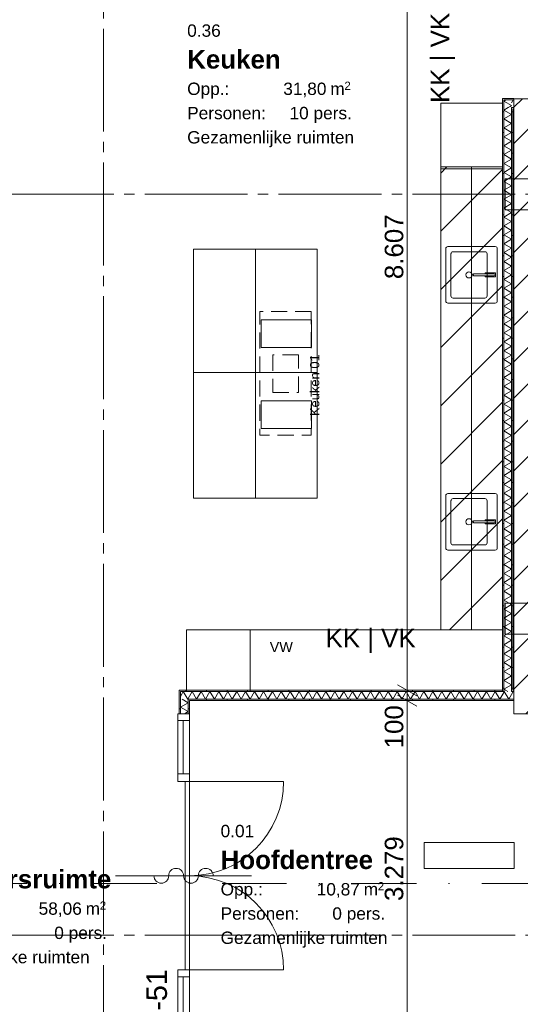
# Model space of a CAD drawing. Header units: millimetres. Extents: x 10 to 584, y 10 to 831.
# Tile 54 of 79: x 316 to 364, y 468 to 564. Entities that reach past the tile are written whole.
import ezdxf
from ezdxf.xclip import XClip

# ---------------------------------------------------------------- set-up
doc = ezdxf.new("R2010")
doc.units = ezdxf.units.MM
doc.header["$MEASUREMENT"] = 0
doc.header["$XCLIPFRAME"] = 0
for name, pattern in [('B0204', [13, 10, -1, 1, -1]), ('B0302', [12.51, 6.26, -3.125, 0, -3.125]), ('B0701', [2.3412, 1.56, -0.7812])]:
    doc.linetypes.add(name, pattern=pattern)
for name, color, linetype in [('21 Buitenwanden', 7, 'Continuous'), ('21 Buitenwanden Deuren', 7, 'Continuous'), ('21 Buitenwanden Doorsnede-arcering', 7, 'Continuous'), ('22 NC Binnenwanden', 7, 'Continuous'), ('22 NC Binnenwanden Deuren', 7, 'Continuous'), ('22 NC Binnenwanden Deurlabels', 7, 'Continuous'), ('22 NC Binnenwanden Doorsnede-arcering', 7, 'Continuous'), ('22 NC Binnenwanden Laagscheidingslijnen', 7, 'Continuous'), ('28 Draagconstructies', 7, 'Continuous'), ('73 Keuken', 7, 'Continuous'), ('73 Keuken Afdek-arcering', 7, 'Continuous'), ('82 Interieur', 7, 'Continuous'), ('A Lijn doorsnede', 7, 'Continuous'), ('A Stramien', 7, 'Continuous'), ('Maatvoering 1_ 50_100', 7, 'Continuous'), ('New_Tekst_dim 1_ 50_100', 7, 'Continuous'), ('Z Ruimtefuncties', 7, 'Continuous')]:
    doc.layers.add(name, color=color, linetype=linetype)
doc.styles.add('GENERATED_STYLE_1', font='txt')
doc.styles.add('GENERATED_STYLE_2', font='txt')
pattern_1 = [(270, (78, 259.1879), (2, 0), [])]
pattern_2 = [(1e-14, (78, 259.1879), (0, 2), [])]

# ---------------------------------------------------------------- blocks, each defined once
blk = doc.blocks.new('*X202')
at = {"layer": '22 NC Binnenwanden Doorsnede-arcering', "color": 7, "linetype": 'Continuous', "lineweight": 0}
for p, q in [((331.644, 498.68), (331.469, 498.377)), ((332.122, 498.202), (332.178, 498.105)), ((332.193, 498.131), (332.178, 498.105))]:
    blk.add_line(p, q, dxfattribs=at)
blk = doc.blocks.new('*X203')
at = {"layer": '22 NC Binnenwanden Doorsnede-arcering', "color": 7, "linetype": 'Continuous', "lineweight": 0}
for q in [(363.625, 498.572), (363.86, 498.731)]:
    blk.add_line((363.788, 498.855), q, dxfattribs=at)
blk = doc.blocks.new('*X204')
at = {"layer": '22 NC Binnenwanden Doorsnede-arcering', "color": 7, "linetype": 'Continuous', "lineweight": 0}
for p, q in [((362.922, 498.855), (362.875, 498.773)), ((362.922, 498.855), (363.355, 498.105)), ((363.625, 498.572), (363.355, 498.105))]:
    blk.add_line(p, q, dxfattribs=at)
blk = doc.blocks.new('*X205')
at = {"layer": '22 NC Binnenwanden Doorsnede-arcering', "color": 7, "linetype": 'Continuous', "lineweight": 0}
for p, q in [((332.611, 498.855), (332.219, 498.176)), ((332.611, 498.855), (333.044, 498.105)), ((333.477, 498.855), (333.044, 498.105)), ((333.477, 498.855), (333.91, 498.105)), ((334.343, 498.855), (333.91, 498.105)), ((334.343, 498.855), (334.777, 498.105)), ((335.21, 498.855), (334.777, 498.105)), ((335.21, 498.855), (335.643, 498.105)), ((336.076, 498.855), (335.643, 498.105)), ((336.076, 498.855), (336.509, 498.105)), ((336.942, 498.855), (336.509, 498.105)), ((336.942, 498.855), (337.375, 498.105)), ((337.808, 498.855), (337.375, 498.105)), ((337.808, 498.855), (338.241, 498.105)), ((338.674, 498.855), (338.241, 498.105)), ((338.674, 498.855), (339.107, 498.105)), ((339.54, 498.855), (339.107, 498.105)), ((339.54, 498.855), (339.973, 498.105)), ((340.406, 498.855), (339.973, 498.105)), ((340.406, 498.855), (340.839, 498.105)), ((341.272, 498.855), (340.839, 498.105)), ((341.272, 498.855), (341.705, 498.105)), ((342.138, 498.855), (341.705, 498.105)), ((342.138, 498.855), (342.571, 498.105)), ((343.004, 498.855), (342.571, 498.105)), ((343.004, 498.855), (343.437, 498.105)), ((343.87, 498.855), (343.437, 498.105)), ((343.87, 498.855), (344.303, 498.105)), ((344.736, 498.855), (344.303, 498.105)), ((344.736, 498.855), (345.169, 498.105)), ((345.602, 498.855), (345.169, 498.105)), ((345.602, 498.855), (346.035, 498.105)), ((346.468, 498.855), (346.035, 498.105)), ((346.468, 498.855), (346.901, 498.105)), ((347.334, 498.855), (346.901, 498.105)), ((347.334, 498.855), (347.767, 498.105)), ((348.2, 498.855), (347.767, 498.105)), ((348.2, 498.855), (348.633, 498.105)), ((349.066, 498.855), (348.633, 498.105)), ((349.066, 498.855), (349.499, 498.105)), ((349.932, 498.855), (349.499, 498.105)), ((349.932, 498.855), (350.365, 498.105)), ((350.798, 498.855), (350.365, 498.105)), ((350.798, 498.855), (351.231, 498.105)), ((351.664, 498.855), (351.231, 498.105)), ((351.664, 498.855), (352.097, 498.105)), ((352.53, 498.855), (352.097, 498.105)), ((352.53, 498.855), (352.963, 498.105)), ((353.396, 498.855), (352.963, 498.105)), ((353.396, 498.855), (353.829, 498.105)), ((354.262, 498.855), (353.829, 498.105)), ((354.262, 498.855), (354.695, 498.105)), ((355.128, 498.855), (354.695, 498.105)), ((355.128, 498.855), (355.561, 498.105)), ((355.994, 498.855), (355.561, 498.105)), ((355.994, 498.855), (356.427, 498.105)), ((356.86, 498.855), (356.427, 498.105)), ((356.86, 498.855), (357.293, 498.105)), ((357.726, 498.855), (357.293, 498.105)), ((357.726, 498.855), (358.159, 498.105)), ((358.592, 498.855), (358.159, 498.105)), ((358.592, 498.855), (359.025, 498.105)), ((359.458, 498.855), (359.025, 498.105)), ((359.458, 498.855), (359.891, 498.105)), ((360.324, 498.855), (359.891, 498.105)), ((360.324, 498.855), (360.757, 498.105)), ((361.19, 498.855), (360.757, 498.105)), ((361.19, 498.855), (361.623, 498.105)), ((362.056, 498.855), (361.623, 498.105)), ((362.056, 498.855), (362.489, 498.105)), ((362.875, 498.773), (362.489, 498.105))]:
    blk.add_line(p, q, dxfattribs=at)
blk = doc.blocks.new('*X206')
at = {"layer": '22 NC Binnenwanden Doorsnede-arcering', "color": 7, "linetype": 'Continuous', "lineweight": 0}
for p, q in [((331.745, 498.855), (331.644, 498.68)), ((331.745, 498.855), (332.122, 498.202)), ((332.219, 498.176), (332.193, 498.131))]:
    blk.add_line(p, q, dxfattribs=at)
blk = doc.blocks.new('*X208')
at = {"layer": '22 NC Binnenwanden Doorsnede-arcering', "color": 7, "linetype": 'Continuous', "lineweight": 0}
for p, q in [((331.469, 497.345), (332.219, 497.778)), ((331.652, 498.105), (332.219, 497.778)), ((331.469, 497.345), (332.219, 496.912)), ((331.862, 496.706), (332.219, 496.912))]:
    blk.add_line(p, q, dxfattribs=at)
blk = doc.blocks.new('*X443')
at = {"layer": '22 NC Binnenwanden Doorsnede-arcering', "color": 7, "linetype": 'Continuous', "lineweight": 0}
for p, q in [((362.954, 556.28), (363.09, 556.359)), ((363.168, 556.065), (363.625, 555.802)), ((363.503, 555.731), (363.625, 555.802))]:
    blk.add_line(p, q, dxfattribs=at)
blk = doc.blocks.new('*X444')
at = {"layer": '22 NC Binnenwanden Doorsnede-arcering', "color": 7, "linetype": 'Continuous', "lineweight": 0}
blk.add_line((363.042, 498.98), (363.259, 498.855), dxfattribs=at)
blk = doc.blocks.new('*X445')
at = {"layer": '22 NC Binnenwanden Doorsnede-arcering', "color": 7, "linetype": 'Continuous', "lineweight": 0}
for p, q in [((362.875, 556.235), (362.954, 556.28)), ((362.875, 556.235), (363.168, 556.065)), ((363.291, 555.609), (363.503, 555.731))]:
    blk.add_line(p, q, dxfattribs=at)
blk = doc.blocks.new('*X446')
at = {"layer": '22 NC Binnenwanden Doorsnede-arcering', "color": 7, "linetype": 'Continuous', "lineweight": 0}
for p, q in [((362.875, 555.369), (363.291, 555.609)), ((362.875, 555.369), (363.625, 554.936)), ((362.875, 554.503), (363.625, 554.936)), ((362.875, 554.503), (363.625, 554.07)), ((362.875, 553.637), (363.625, 554.07)), ((362.875, 553.637), (363.625, 553.204)), ((362.875, 552.771), (363.625, 553.204)), ((362.875, 552.771), (363.625, 552.337)), ((362.875, 551.904), (363.625, 552.337)), ((362.875, 551.904), (363.625, 551.471)), ((362.875, 551.038), (363.625, 551.471)), ((362.875, 551.038), (363.625, 550.605)), ((362.875, 550.172), (363.625, 550.605)), ((362.875, 550.172), (363.625, 549.739)), ((362.875, 549.306), (363.625, 549.739)), ((362.875, 549.306), (363.625, 548.873)), ((362.875, 548.44), (363.625, 548.873)), ((362.875, 548.44), (363.625, 548.007)), ((362.875, 547.574), (363.625, 548.007)), ((362.875, 547.574), (363.625, 547.141)), ((362.875, 546.708), (363.625, 547.141)), ((362.875, 546.708), (363.625, 546.275)), ((362.875, 545.842), (363.625, 546.275)), ((362.875, 545.842), (363.625, 545.409)), ((362.875, 544.976), (363.625, 545.409)), ((362.875, 544.976), (363.625, 544.543)), ((362.875, 544.11), (363.625, 544.543)), ((362.875, 544.11), (363.625, 543.677)), ((362.875, 543.244), (363.625, 543.677)), ((362.875, 543.244), (363.625, 542.811)), ((362.875, 542.378), (363.625, 542.811)), ((362.875, 542.378), (363.625, 541.945)), ((362.875, 541.512), (363.625, 541.945)), ((362.875, 541.512), (363.625, 541.079)), ((362.875, 540.646), (363.625, 541.079)), ((362.875, 540.646), (363.625, 540.213)), ((362.875, 539.78), (363.625, 540.213)), ((362.875, 539.78), (363.625, 539.347)), ((362.875, 538.914), (363.625, 539.347)), ((362.875, 538.914), (363.625, 538.481)), ((362.875, 538.048), (363.625, 538.481)), ((362.875, 538.048), (363.625, 537.615)), ((362.875, 537.182), (363.625, 537.615)), ((362.875, 537.182), (363.625, 536.749)), ((362.875, 536.316), (363.625, 536.749)), ((362.875, 536.316), (363.625, 535.883)), ((362.875, 535.45), (363.625, 535.883)), ((362.875, 535.45), (363.625, 535.017)), ((362.875, 534.584), (363.625, 535.017)), ((362.875, 534.584), (363.625, 534.151)), ((362.875, 533.718), (363.625, 534.151)), ((362.875, 533.718), (363.625, 533.285)), ((362.875, 532.852), (363.625, 533.285)), ((362.875, 532.852), (363.625, 532.419)), ((362.875, 531.986), (363.625, 532.419)), ((362.875, 531.986), (363.625, 531.553)), ((362.875, 531.12), (363.625, 531.553)), ((362.875, 531.12), (363.625, 530.687)), ((362.875, 530.254), (363.625, 530.687)), ((362.875, 530.254), (363.625, 529.821)), ((362.875, 529.388), (363.625, 529.821)), ((362.875, 529.388), (363.625, 528.955)), ((362.875, 528.522), (363.625, 528.955)), ((362.875, 528.522), (363.625, 528.089)), ((362.875, 527.656), (363.625, 528.089)), ((362.875, 527.656), (363.625, 527.223)), ((362.875, 526.79), (363.625, 527.223)), ((362.875, 526.79), (363.625, 526.357)), ((362.875, 525.924), (363.625, 526.357)), ((362.875, 525.924), (363.625, 525.491)), ((362.875, 525.058), (363.625, 525.491)), ((362.875, 525.058), (363.625, 524.625)), ((362.875, 524.192), (363.625, 524.625)), ((362.875, 524.192), (363.625, 523.759)), ((362.875, 523.326), (363.625, 523.759)), ((362.875, 523.326), (363.625, 522.893)), ((362.875, 522.46), (363.625, 522.893)), ((362.875, 522.46), (363.625, 522.027)), ((362.875, 521.594), (363.625, 522.027)), ((362.875, 521.594), (363.625, 521.161)), ((362.875, 520.728), (363.625, 521.161)), ((362.875, 520.728), (363.625, 520.295)), ((362.875, 519.862), (363.625, 520.295)), ((362.875, 519.862), (363.625, 519.429)), ((362.875, 518.996), (363.625, 519.429)), ((362.875, 518.996), (363.625, 518.563)), ((362.875, 518.129), (363.625, 518.563)), ((362.875, 518.129), (363.625, 517.696)), ((362.875, 517.263), (363.625, 517.696)), ((362.875, 517.263), (363.625, 516.83)), ((362.875, 516.397), (363.625, 516.83)), ((362.875, 516.397), (363.625, 515.964)), ((362.875, 515.531), (363.625, 515.964)), ((362.875, 515.531), (363.625, 515.098)), ((362.875, 514.665), (363.625, 515.098)), ((362.875, 514.665), (363.625, 514.232)), ((362.875, 513.799), (363.625, 514.232)), ((362.875, 513.799), (363.625, 513.366)), ((362.875, 512.933), (363.625, 513.366)), ((362.875, 512.933), (363.625, 512.5)), ((362.875, 512.067), (363.625, 512.5)), ((362.875, 512.067), (363.625, 511.634)), ((362.875, 511.201), (363.625, 511.634)), ((362.875, 511.201), (363.625, 510.768)), ((362.875, 510.335), (363.625, 510.768)), ((362.875, 510.335), (363.625, 509.902)), ((362.875, 509.469), (363.625, 509.902)), ((362.875, 509.469), (363.625, 509.036)), ((362.875, 508.603), (363.625, 509.036)), ((362.875, 508.603), (363.625, 508.17)), ((362.875, 507.737), (363.625, 508.17)), ((362.875, 507.737), (363.625, 507.304)), ((362.875, 506.871), (363.625, 507.304)), ((362.875, 506.871), (363.625, 506.438)), ((362.875, 506.005), (363.625, 506.438)), ((362.875, 506.005), (363.625, 505.572)), ((362.875, 505.139), (363.625, 505.572)), ((362.875, 505.139), (363.625, 504.706)), ((362.875, 504.273), (363.625, 504.706)), ((362.875, 504.273), (363.625, 503.84)), ((362.875, 503.407), (363.625, 503.84)), ((362.875, 503.407), (363.625, 502.974)), ((362.875, 502.541), (363.625, 502.974)), ((362.875, 502.541), (363.625, 502.108)), ((362.875, 501.675), (363.625, 502.108)), ((362.875, 501.675), (363.625, 501.242)), ((362.875, 500.809), (363.625, 501.242)), ((362.875, 500.809), (363.625, 500.376)), ((362.875, 499.943), (363.625, 500.376)), ((362.875, 499.943), (363.625, 499.51)), ((362.875, 499.077), (363.625, 499.51)), ((362.875, 499.077), (363.042, 498.98))]:
    blk.add_line(p, q, dxfattribs=at)
blk = doc.blocks.new('*X447')
at = {"layer": '22 NC Binnenwanden Doorsnede-arcering', "color": 7, "linetype": 'Continuous', "lineweight": 0}
for q in [(363.625, 556.076), (363.86, 556.235)]:
    blk.add_line((363.788, 556.359), q, dxfattribs=at)
blk = doc.blocks.new('Drawing_2_2', base_point=(78, 259.188))
at = {"layer": '21 Buitenwanden Doorsnede-arcering', "linetype": 'Continuous', "lineweight": 0, "true_color": 0x000000}
h = blk.add_hatch(dxfattribs=at)
h.set_pattern_fill('130_Kalkzandsteen_0002', color=18, style=0, pattern_type=2)
h.set_pattern_definition([(45, (78, 259.188), (-1.767767, 1.767767), [])])
h.paths.add_polyline_path([(363.86, 496.706), (366, 496.706), (366, 556.476), (363.86, 556.476)])
at = {"layer": '22 NC Binnenwanden Doorsnede-arcering', "linetype": 'Continuous', "lineweight": 0, "true_color": 0x000000}
h = blk.add_hatch(dxfattribs=at)
h.set_pattern_fill('930_Lijnen_vert_200_0002', color=18, style=0, pattern_type=2)
h.set_pattern_definition(pattern_2)
h.paths.add_polyline_path([(362.875, 556.484), (362.75, 556.484), (362.875, 556.359)])
h = blk.add_hatch(dxfattribs=at)
h.set_pattern_fill('930_Lijnen_vert_200_0002', color=18, style=0, pattern_type=2)
h.set_pattern_definition(pattern_2)
h.paths.add_polyline_path([(362.875, 556.359), (362.75, 556.484), (362.75, 556.359)])
h = blk.add_hatch(dxfattribs=at)
h.set_pattern_fill('930_Lijnen_vert_200_0002', color=18, style=0, pattern_type=2)
h.set_pattern_definition(pattern_2)
h.paths.add_polyline_path([(362.75, 556.359), (362.75, 498.98), (362.875, 498.98), (362.875, 556.359)])
h = blk.add_hatch(dxfattribs=at)
h.set_pattern_fill('930_Lijnen_vert_200_0002', color=18, style=0, pattern_type=2)
h.set_pattern_definition(pattern_1)
h.paths.add_polyline_path([(362.875, 556.359), (363.86, 556.359), (363.86, 556.484), (362.875, 556.484)])
h = blk.add_hatch(dxfattribs=at)
h.set_pattern_fill('930_Lijnen_vert_200_0002', color=18, style=0, pattern_type=2)
h.set_pattern_definition(pattern_2)
h.paths.add_polyline_path([(363.75, 555.609), (363.625, 555.609), (363.75, 555.484)])
h = blk.add_hatch(dxfattribs=at)
h.set_pattern_fill('930_Lijnen_vert_200_0002', color=18, style=0, pattern_type=2)
h.set_pattern_definition(pattern_2)
h.paths.add_polyline_path([(363.75, 555.484), (363.625, 555.609), (363.625, 555.484)])
h = blk.add_hatch(dxfattribs=at)
h.set_pattern_fill('930_Lijnen_vert_200_0002', color=18, style=0, pattern_type=2)
h.set_pattern_definition(pattern_2)
h.paths.add_polyline_path([(363.625, 555.484), (363.625, 498.98), (363.75, 498.98), (363.75, 555.484)])
h = blk.add_hatch(dxfattribs=at)
h.set_pattern_fill('930_Lijnen_vert_200_0002', color=18, style=0, pattern_type=2)
h.set_pattern_definition(pattern_1)
h.paths.add_polyline_path([(363.75, 555.484), (363.86, 555.484), (363.86, 555.609), (363.75, 555.609)])
h = blk.add_hatch(dxfattribs=at)
h.set_pattern_fill('930_Lijnen_vert_200_0002', color=18, style=0, pattern_type=2)
h.set_pattern_definition(pattern_1)
h.paths.add_polyline_path([(331.469, 498.855), (331.344, 498.98), (331.344, 498.855)])
h = blk.add_hatch(dxfattribs=at)
h.set_pattern_fill('930_Lijnen_vert_200_0002', color=18, style=0, pattern_type=2)
h.set_pattern_definition(pattern_1)
h.paths.add_polyline_path([(331.469, 498.98), (331.344, 498.98), (331.469, 498.855)])
h = blk.add_hatch(dxfattribs=at)
h.set_pattern_fill('930_Lijnen_vert_200_0002', color=18, style=0, pattern_type=2)
h.set_pattern_definition(pattern_2)
h.paths.add_polyline_path([(331.344, 498.855), (331.344, 496.706), (331.469, 496.706), (331.469, 498.855)])
h = blk.add_hatch(dxfattribs=at)
h.set_pattern_fill('930_Lijnen_vert_200_0002', color=18, style=0, pattern_type=2)
h.set_pattern_definition(pattern_1)
h.paths.add_polyline_path([(331.469, 498.855), (362.75, 498.855), (362.75, 498.98), (331.469, 498.98)])
h = blk.add_hatch(dxfattribs=at)
h.set_pattern_fill('930_Lijnen_vert_200_0002', color=18, style=0, pattern_type=2)
h.set_pattern_definition(pattern_1)
h.paths.add_polyline_path([(362.75, 498.855), (362.875, 498.855), (362.875, 498.98), (362.75, 498.98)])
h = blk.add_hatch(dxfattribs=at)
h.set_pattern_fill('930_Lijnen_vert_200_0002', color=18, style=0, pattern_type=2)
h.set_pattern_definition(pattern_1)
h.paths.add_polyline_path([(363.625, 498.855), (363.75, 498.855), (363.75, 498.98), (363.625, 498.98)])
h = blk.add_hatch(dxfattribs=at)
h.set_pattern_fill('930_Lijnen_vert_200_0002', color=18, style=0, pattern_type=2)
h.set_pattern_definition(pattern_1)
h.paths.add_polyline_path([(363.75, 498.855), (363.86, 498.855), (363.86, 498.98), (363.75, 498.98)])
h = blk.add_hatch(dxfattribs=at)
h.set_pattern_fill('930_Lijnen_vert_200_0002', color=18, style=0, pattern_type=2)
h.set_pattern_definition(pattern_1)
h.paths.add_polyline_path([(332.344, 497.98), (332.219, 498.105), (332.219, 497.98)])
h = blk.add_hatch(dxfattribs=at)
h.set_pattern_fill('930_Lijnen_vert_200_0002', color=18, style=0, pattern_type=2)
h.set_pattern_definition(pattern_1)
h.paths.add_polyline_path([(332.344, 498.105), (332.219, 498.105), (332.344, 497.98)])
h = blk.add_hatch(dxfattribs=at)
h.set_pattern_fill('930_Lijnen_vert_200_0002', color=18, style=0, pattern_type=2)
h.set_pattern_definition(pattern_2)
h.paths.add_polyline_path([(332.219, 496.706), (332.344, 496.706), (332.344, 497.98), (332.219, 497.98)])
h = blk.add_hatch(dxfattribs=at)
h.set_pattern_fill('930_Lijnen_vert_200_0002', color=18, style=0, pattern_type=2)
h.set_pattern_definition(pattern_1)
h.paths.add_polyline_path([(332.344, 497.98), (363.86, 497.98), (363.86, 498.105), (332.344, 498.105)])
at = {"layer": '73 Keuken Afdek-arcering', "linetype": 'Continuous', "lineweight": 0, "true_color": 0x99a3a6}
h = blk.add_hatch(dxfattribs=at)
h.set_pattern_fill('940_Diagonaal_400_0002', color=253, style=0, pattern_type=2)
h.set_pattern_definition([(45, (78, 259.188), (-2.828427, 2.828427), [])])
h.paths.add_polyline_path([(356.75, 504.855), (362.75, 504.855), (362.75, 549.855), (356.75, 549.855)])
at = {"layer": '21 Buitenwanden', "color": 3, "linetype": 'Continuous', "lineweight": 0}
blk.add_line((365.8, 556.476), (363.86, 556.476), dxfattribs=at)
at = {"layer": '21 Buitenwanden', "color": 3, "linetype": 'Continuous', "lineweight": 0, "flags": 128}
for points in [[(363.86, 556.476), (363.86, 496.706)], [(366, 496.706), (363.86, 496.706)]]:
    blk.add_lwpolyline(points, dxfattribs=at)
at = {"layer": '21 Buitenwanden Deuren', "color": 3, "linetype": 'Continuous', "lineweight": 0}
blk.add_line((365.8, 556.476), (363.86, 556.476), dxfattribs=at)
at = {"layer": '22 NC Binnenwanden', "color": 1, "linetype": 'Continuous', "lineweight": 0}
for p, q in [((331.469, 496.706), (331.344, 496.706)), ((332.219, 496.706), (331.469, 496.706)), ((332.344, 496.706), (332.219, 496.706))]:
    blk.add_line(p, q, dxfattribs=at)
at = {"layer": '22 NC Binnenwanden', "color": 1, "linetype": 'Continuous', "lineweight": 0, "flags": 128}
for points in [[(362.75, 556.484), (362.875, 556.484)], [(362.75, 556.484), (362.75, 498.98)], [(363.86, 556.484), (362.875, 556.484)], [(363.86, 556.484), (363.86, 556.359)], [(363.86, 556.359), (363.86, 555.609)], [(363.75, 498.98), (363.75, 555.484)], [(363.75, 555.484), (363.86, 555.484)], [(363.86, 555.609), (363.86, 555.484)], [(331.344, 498.98), (331.344, 498.855)], [(362.75, 498.98), (331.344, 498.98)], [(331.344, 498.855), (331.344, 496.706)], [(363.86, 498.98), (363.75, 498.98)], [(363.86, 498.98), (363.86, 498.855)], [(363.86, 498.855), (363.86, 498.105)], [(332.344, 497.98), (363.86, 497.98)], [(332.344, 496.706), (332.344, 497.98)], [(363.86, 498.105), (363.86, 497.98)]]:
    blk.add_lwpolyline(points, dxfattribs=at)
at = {"layer": '22 NC Binnenwanden Deuren', "color": 1, "linetype": 'Continuous', "lineweight": 0}
for p, q in [((331.204, 496.036), (331.204, 496.706)), ((331.204, 496.706), (332.344, 496.706)), ((331.469, 496.706), (331.344, 496.706)), ((331.469, 496.706), (331.344, 496.706)), ((332.219, 496.706), (331.469, 496.706)), ((332.219, 496.706), (331.469, 496.706)), ((332.344, 496.706), (332.219, 496.706)), ((332.344, 496.706), (332.219, 496.706)), ((332.344, 496.706), (332.344, 496.036)), ((332.344, 496.036), (331.204, 496.036)), ((331.744, 496.036), (331.744, 490.861)), ((332.344, 496.036), (332.344, 490.861)), ((331.204, 490.111), (331.204, 490.861)), ((331.204, 490.861), (332.344, 490.861)), ((332.344, 490.861), (332.344, 490.111)), ((332.344, 490.111), (331.204, 490.111)), ((332.344, 490.111), (331.944, 490.111)), ((331.944, 490.111), (331.944, 480.956)), ((332.344, 490.111), (341.499, 490.111)), ((332.344, 480.956), (332.344, 490.111)), ((325.174, 480.956), (338.374, 480.956)), ((331.944, 480.956), (332.344, 480.956)), ((331.944, 471.801), (331.944, 480.956)), ((331.944, 480.956), (332.344, 480.956)), ((332.344, 480.956), (332.344, 471.801)), ((331.204, 471.131), (331.204, 471.801)), ((331.204, 471.801), (332.344, 471.801)), ((332.344, 471.801), (331.944, 471.801)), ((332.344, 471.801), (341.499, 471.801)), ((332.344, 471.801), (332.344, 471.131)), ((332.344, 471.131), (331.204, 471.131)), ((331.744, 465.876), (331.744, 471.131)), ((332.344, 471.131), (332.344, 465.876))]:
    blk.add_line(p, q, dxfattribs=at)
at = {"layer": '22 NC Binnenwanden Deuren', "color": 1, "linetype": 'Continuous', "lineweight": 0, "flags": 128}
for points in [[(332.344, 496.036), (332.344, 490.861), (331.204, 490.861), (331.204, 496.036)], [(331.204, 471.131), (331.204, 465.876), (332.344, 465.876), (332.344, 471.131)]]:
    blk.add_lwpolyline(points, close=True, dxfattribs=at)
at = {"layer": '22 NC Binnenwanden Deuren', "color": 1, "linetype": 'Continuous', "lineweight": 0}
for centre, radius, start, end in [((332.344, 490.111), 9.155, 270, 0), ((331.054, 480.956), 0.72, 0, 180), ((333.934, 480.956), 0.72, 0, 180), ((329.614, 480.956), 0.72, 180, 0), ((332.494, 480.956), 0.72, 180, 0), ((332.344, 471.801), 9.155, 0, 90)]:
    blk.add_arc(centre, radius, start, end, dxfattribs=at)
at = {"layer": '22 NC Binnenwanden Laagscheidingslijnen', "color": 9, "linetype": 'Continuous', "lineweight": 0}
for p, q in [((363.625, 556.359), (362.875, 556.359)), ((362.875, 556.359), (362.875, 555.609)), ((363.625, 556.359), (362.875, 556.359)), ((363.86, 556.359), (363.625, 556.359)), ((362.875, 555.609), (362.875, 498.98)), ((363.75, 555.609), (363.625, 555.609)), ((363.625, 555.609), (363.625, 555.484)), ((363.75, 555.609), (363.625, 555.609)), ((363.625, 555.484), (363.625, 498.98)), ((363.86, 555.609), (363.75, 555.609)), ((331.469, 498.855), (331.469, 498.105)), ((332.219, 498.855), (331.469, 498.855)), ((331.469, 498.855), (331.469, 498.105)), ((362.875, 498.855), (332.219, 498.855)), ((362.875, 498.98), (362.875, 498.855)), ((362.875, 498.98), (362.875, 498.855)), ((363.625, 498.855), (363.625, 498.98)), ((363.625, 498.855), (363.625, 498.98)), ((363.86, 498.855), (363.625, 498.855)), ((331.469, 498.105), (331.469, 496.706)), ((332.219, 498.105), (332.219, 497.98)), ((332.344, 498.105), (332.219, 498.105)), ((332.219, 498.105), (332.219, 497.98)), ((332.219, 497.98), (332.219, 496.706)), ((363.86, 498.105), (332.344, 498.105))]:
    blk.add_line(p, q, dxfattribs=at)
at = {"layer": '28 Draagconstructies', "color": 3, "linetype": 'Continuous', "lineweight": 0, "flags": 128}
for points in [[(363, 545.688), (366, 545.688), (366, 548.688), (363, 548.688)], [(363, 504.438), (366, 504.438), (366, 507.438), (363, 507.438)]]:
    blk.add_lwpolyline(points, close=True, dxfattribs=at)
at = {"layer": '73 Keuken', "color": 1, "linetype": 'Continuous', "lineweight": 0}
for p, q in [((356.75, 549.855), (356.75, 545.355)), ((359.75, 549.855), (359.75, 545.355)), ((362.75, 549.855), (362.75, 545.355)), ((362.75, 545.355), (362.75, 549.855)), ((356.75, 545.355), (356.75, 533.355)), ((359.75, 545.355), (359.75, 539.355)), ((362.75, 545.355), (362.75, 533.355)), ((362.75, 539.355), (362.75, 545.355)), ((332.75, 541.855), (332.75, 535.855)), ((332.75, 541.855), (338.75, 541.855)), ((338.75, 541.855), (338.75, 535.855)), ((338.75, 541.855), (338.75, 535.855)), ((344.75, 541.855), (338.75, 541.855)), ((344.75, 541.855), (344.75, 535.855)), ((361.05, 541.605), (357.95, 541.605)), ((357.75, 541.405), (357.75, 537.305)), ((361.25, 537.305), (361.25, 541.405)), ((359.75, 533.355), (359.75, 539.355)), ((362.75, 539.355), (362.75, 533.355)), ((357.95, 537.105), (361.05, 537.105)), ((332.75, 535.855), (332.75, 529.855)), ((338.75, 536.63), (338.75, 530.63)), ((338.75, 535.855), (338.75, 529.855)), ((338.75, 535.855), (338.75, 529.855)), ((344.75, 536.63), (344.75, 530.63)), ((344.75, 535.855), (344.75, 529.855)), ((356.75, 533.355), (356.75, 527.355)), ((359.75, 533.355), (359.75, 527.355)), ((362.75, 533.355), (362.75, 527.355)), ((362.75, 527.355), (362.75, 533.355)), ((332.75, 529.855), (332.75, 523.855)), ((332.75, 529.855), (338.75, 529.855)), ((338.75, 529.855), (338.75, 523.855)), ((338.75, 529.855), (338.75, 523.855)), ((344.75, 529.855), (338.75, 529.855)), ((344.75, 529.855), (344.75, 523.855)), ((338.75, 528.758), (338.75, 522.758)), ((344.75, 528.758), (344.75, 522.758)), ((356.75, 527.355), (356.75, 521.355)), ((359.75, 521.355), (359.75, 527.355)), ((362.75, 527.355), (362.75, 521.355)), ((362.75, 527.355), (362.75, 521.355)), ((332.75, 523.855), (332.75, 517.655)), ((338.75, 523.855), (338.75, 517.655)), ((338.75, 523.855), (338.75, 517.655)), ((344.75, 523.855), (344.75, 517.655)), ((356.75, 521.355), (356.75, 509.355)), ((359.75, 521.355), (359.75, 515.355)), ((362.75, 521.355), (362.75, 509.355)), ((362.75, 515.355), (362.75, 521.355)), ((332.75, 517.655), (338.75, 517.655)), ((344.75, 517.655), (338.75, 517.655)), ((357.75, 517.405), (357.75, 513.305)), ((361.05, 517.605), (357.95, 517.605)), ((361.25, 513.305), (361.25, 517.405)), ((359.75, 509.355), (359.75, 515.355)), ((362.75, 515.355), (362.75, 509.355)), ((357.95, 513.105), (361.05, 513.105)), ((356.75, 509.355), (356.75, 504.855)), ((359.75, 504.855), (359.75, 509.355)), ((362.75, 509.355), (362.75, 504.855)), ((362.75, 509.355), (362.75, 504.855)), ((332.05, 504.855), (338.25, 504.855)), ((332.05, 498.855), (332.05, 504.855)), ((344.25, 504.855), (338.25, 504.855)), ((344.25, 504.855), (338.25, 504.855)), ((344.25, 504.855), (338.25, 504.855)), ((344.25, 504.855), (338.25, 504.855)), ((350.25, 504.855), (344.25, 504.855)), ((350.25, 504.855), (356.75, 504.855)), ((350.25, 504.855), (356.75, 504.855)), ((356.75, 504.855), (362.75, 504.855)), ((362.75, 504.855), (362.75, 498.855)), ((338.25, 498.855), (332.05, 498.855)), ((344.25, 498.855), (338.25, 498.855)), ((344.25, 498.855), (338.25, 498.855)), ((338.25, 498.855), (344.25, 498.855)), ((338.25, 498.855), (344.25, 498.855)), ((344.25, 498.855), (350.25, 498.855)), ((356.75, 498.855), (350.25, 498.855)), ((356.75, 498.855), (350.25, 498.855)), ((362.75, 498.855), (356.75, 498.855))]:
    blk.add_line(p, q, dxfattribs=at)
at = {"layer": '73 Keuken', "color": 1, "linetype": 'B0701', "lineweight": 0}
for p, q in [((340.432, 531.587), (340.432, 527.921)), ((342.932, 531.587), (340.432, 531.587)), ((342.932, 527.921), (342.932, 531.587)), ((340.432, 527.921), (342.932, 527.921))]:
    blk.add_line(p, q, dxfattribs=at)
at = {"layer": '73 Keuken', "color": 1, "linetype": 'Continuous', "lineweight": 0, "flags": 128}
for points in [[(356.75, 556.055), (356.75, 549.655), (362.75, 549.655), (362.75, 556.055)], [(356.75, 556.055), (356.75, 549.655), (362.75, 549.655), (362.75, 556.055)], [(361.08, 539.552), (361.08, 539.445), (361.43, 539.445), (361.43, 539.552)], [(361.08, 539.158), (361.43, 539.158), (361.43, 539.265), (361.08, 539.265)], [(344.2, 534.98), (344.2, 532.28), (339.3, 532.28), (339.3, 534.98)], [(344.2, 527.108), (344.2, 524.408), (339.3, 524.408), (339.3, 527.108)], [(361.08, 515.552), (361.08, 515.445), (361.43, 515.445), (361.43, 515.552)], [(361.08, 515.158), (361.43, 515.158), (361.43, 515.265), (361.08, 515.265)], [(332.05, 504.855), (338.25, 504.855), (338.25, 498.855), (332.05, 498.855)]]:
    blk.add_lwpolyline(points, close=True, dxfattribs=at)
at = {"layer": '73 Keuken', "color": 9, "linetype": 'Continuous', "lineweight": 0, "flags": 128}
blk.add_lwpolyline([(356.75, 504.855), (362.75, 504.855), (362.75, 549.855), (356.75, 549.855)], close=True, dxfattribs=at)
at = {"layer": '73 Keuken', "color": 1, "linetype": 'Continuous', "lineweight": 0, "flags": 128}
for points in [[(357.25, 541.905), (357.25, 536.805, 0.414214), (357.45, 536.605), (362.05, 536.605, 0.414214), (362.25, 536.805), (362.25, 541.905, 0.414214), (362.05, 542.105), (357.45, 542.105, 0.414214)], [(359.971, 539.445, 1), (359.972, 539.265), (361.95, 539.265, 1), (361.95, 539.445)], [(361.44, 539.555), (361.44, 539.445), (361.95, 539.445, -1), (361.95, 539.265), (361.44, 539.265), (361.44, 539.156), (362.09, 539.156), (362.09, 539.555)], [(357.25, 517.905), (357.25, 512.805, 0.414214), (357.45, 512.605), (362.05, 512.605, 0.414214), (362.25, 512.805), (362.25, 517.905, 0.414214), (362.05, 518.105), (357.45, 518.105, 0.414214)], [(359.971, 515.445, 1), (359.972, 515.265), (361.95, 515.265, 1), (361.95, 515.445)], [(361.44, 515.555), (361.44, 515.445), (361.95, 515.445, -1), (361.95, 515.265), (361.44, 515.265), (361.44, 515.156), (362.09, 515.156), (362.09, 515.555)]]:
    blk.add_lwpolyline(points, format="xyb", close=True, dxfattribs=at)
at = {"layer": '73 Keuken', "color": 1, "linetype": 'B0701', "lineweight": 0, "flags": 128}
blk.add_lwpolyline([(344.182, 535.787), (339.182, 535.787), (339.182, 523.787), (344.182, 523.787)], close=True, dxfattribs=at)
at = {"layer": '73 Keuken', "color": 1, "linetype": 'Continuous', "lineweight": 0}
for centre in [(359.5, 539.355), (359.5, 515.355)]:
    blk.add_circle(centre, 0.3, dxfattribs=at)
for centre, start, end in [((357.95, 541.405), 90, 180), ((361.05, 541.405), 0, 90), ((357.95, 537.305), 180, 270), ((361.05, 537.305), 270, 0), ((357.95, 517.405), 90, 180), ((361.05, 517.405), 0, 90), ((357.95, 513.305), 180, 270), ((361.05, 513.305), 270, 0)]:
    blk.add_arc(centre, 0.2, start, end, dxfattribs=at)
for p in [(357.75, 541.405), (357.75, 517.405)]:
    blk.add_point(p, dxfattribs=at)
at = {"layer": 'A Lijn doorsnede', "color": 9, "linetype": 'B0302', "lineweight": 0}
blk.add_line((32.887, 480.202), (529.109, 480.202), dxfattribs=at)
at = {"layer": 'A Stramien', "color": 9, "linetype": 'B0204', "lineweight": 0}
for p, q in [((324, 784.271), (324, 233.204)), ((68, 547.188), (520.556, 547.188)), ((68, 475.188), (520.556, 475.188))]:
    blk.add_line(p, q, dxfattribs=at)
at = {"layer": 'Maatvoering 1_ 50_100', "color": 1, "linetype": 'Continuous', "lineweight": 0}
for p, q in [((353.503, 498.98), (353.503, 585.051)), ((352.566, 499.521), (354.441, 498.439)), ((354.91, 498.98), (352.097, 498.98)), ((352.566, 498.521), (354.441, 497.439)), ((353.503, 497.98), (353.503, 498.98)), ((354.91, 497.98), (352.097, 497.98)), ((353.503, 465.188), (353.503, 497.98))]:
    blk.add_line(p, q, dxfattribs=at)
at = {"layer": 'New_Tekst_dim 1_ 50_100', "color": 9, "linetype": 'Continuous', "lineweight": 0}
for p, q in [((363.875, 484.184), (355.16, 484.184)), ((355.16, 484.184), (355.16, 481.67)), ((363.875, 481.67), (363.875, 484.184)), ((355.16, 481.67), (363.875, 481.67))]:
    blk.add_line(p, q, dxfattribs=at)
at = {"layer": '73 Keuken', "color": 4, "linetype": 'Continuous', "lineweight": 0}
for name in ['*X445', '*X443', '*X447', '*X446', '*X202', '*X206', '*X205', '*X204', '*X444', '*X203', '*X208']:
    blk.add_blockref(name, (0, 0), dxfattribs=at)
at = {"layer": '22 NC Binnenwanden Deurlabels', "color": 2, "linetype": 'Continuous', "lineweight": 0, "insert": (330.192, 465.206), "char_height": 2, "attachment_point": 7, "rotation": 90, "style": 'GENERATED_STYLE_1'}
blk.add_mtext('\\A1;{\\pql;\\fArial|b0|i0|c0|p38;Hi-51}', dxfattribs=at)
at = {"layer": '73 Keuken', "color": 2, "linetype": 'Continuous', "lineweight": 0, "insert": (358.13, 556.055), "char_height": 1.8, "attachment_point": 7, "rotation": 90, "style": 'GENERATED_STYLE_1'}
blk.add_mtext('\\A1;{\\pql;\\fArial|b0|i0|c0|p38;KK | VK}', dxfattribs=at)
at = {"layer": '73 Keuken', "color": 2, "linetype": 'Continuous', "lineweight": 0, "style": 'GENERATED_STYLE_1'}
for s, insert, char_height, attachment_point in [('\\A1;{\\pql;\\fArial|b0|i0|c0|p38;KK | VK}', (345.562, 502.606), 1.8, 7), ('\\A1;{\\pql;\\fArial|b0|i0|c0|p38;VW}', (340.144, 503.188), 1, 4)]:
    blk.add_mtext(s, dxfattribs=dict(at, insert=insert, char_height=char_height, attachment_point=attachment_point))
at = {"layer": '82 Interieur', "color": 2, "linetype": 'Continuous', "lineweight": 0, "insert": (344.972, 525.629), "char_height": 0.9, "attachment_point": 7, "rotation": 90, "style": 'GENERATED_STYLE_1'}
blk.add_mtext('\\A1;{\\pql;\\fArial|b0|i0|c0|p38;Keuken 01}', dxfattribs=at)
at = {"layer": 'Maatvoering 1_ 50_100', "color": 2, "linetype": 'Continuous', "lineweight": 0, "char_height": 1.8, "attachment_point": 7, "rotation": 90, "style": 'GENERATED_STYLE_1'}
for s, insert, width in [('\\A1;{\\pql;\\fArial|b0|i0|c0|p38;8.607}', (353.143, 538.938), 6.15497), ('\\A1;{\\pql;\\fArial|b0|i0|c0|p38;100}', (353.143, 493.341), 4.09784), ('\\A1;{\\pql;\\fArial|b0|i0|c0|p38;3.279}', (353.143, 478.507), 6.15497)]:
    blk.add_mtext(s, dxfattribs=dict(at, insert=insert, width=width))
at = {"layer": 'Z Ruimtefuncties', "color": 2, "linetype": 'Continuous', "lineweight": 0, "attachment_point": 1}
for s, insert, char_height, style in [('\\A1;{\\pql;\\pt0;\\fArial|b0|i0|c0|p38;0.36}', (332.127, 563.693), 1.2, 'GENERATED_STYLE_1'), ('\\A1;{\\pql;\\pt0;\\fArial|b1|i0|c0|p38;Keuken}', (332.127, 561.199), 1.8, 'GENERATED_STYLE_2'), ('\\A1;{\\pql;\\pt0;\\fArial|b0|i0|c0|p38;Opp.: }', (332.127, 558.036), 1.2, 'GENERATED_STYLE_1'), ('\\A1;{\\pql;\\fArial|b0|i0|c0|p38;31,80}', (341.46, 558.036), 1.2, 'GENERATED_STYLE_1'), ('\\A1;{\\pql;\\fArial|b0|i0|c0|p38;2}', (347.396, 558.127), 0.8, 'GENERATED_STYLE_1'), ('\\A1;{\\pql;\\fArial|b0|i0|c0|p38; m}', (345.564, 558.036), 1.2, 'GENERATED_STYLE_1'), ('\\A1;{\\pql;\\pt0;\\fArial|b0|i0|c0|p38;Personen: }', (332.127, 555.679), 1.2, 'GENERATED_STYLE_1'), ('\\A1;{\\pql;\\pt0;\\fArial|b0|i0|c0|p38;10 pers.}', (342.067, 555.679), 1.2, 'GENERATED_STYLE_1'), ('\\A1;{\\pql;\\pt0;\\fArial|b0|i0|c0|p38;Gezamenlijke ruimten}', (332.127, 553.322), 1.2, 'GENERATED_STYLE_1'), ('\\A1;{\\pql;\\pt0;\\fArial|b0|i0|c0|p38;0.01}', (335.374, 485.905), 1.2, 'GENERATED_STYLE_1'), ('\\A1;{\\pql;\\pt0;\\fArial|b1|i0|c0|p38;Hoofdentree}', (335.374, 483.411), 1.8, 'GENERATED_STYLE_2'), ('\\A1;{\\pql;\\pt0;\\fArial|b1|i0|c0|p38;Verkeersruimte}', (306.451, 481.533), 1.8, 'GENERATED_STYLE_2'), ('\\A1;{\\pql;\\fArial|b0|i0|c0|p38;2}', (350.643, 480.339), 0.8, 'GENERATED_STYLE_1'), ('\\A1;{\\pql;\\pt0;\\fArial|b0|i0|c0|p38;Opp.: }', (335.374, 480.248), 1.2, 'GENERATED_STYLE_1'), ('\\A1;{\\pql;\\fArial|b0|i0|c0|p38;10,87}', (344.707, 480.248), 1.2, 'GENERATED_STYLE_1'), ('\\A1;{\\pql;\\fArial|b0|i0|c0|p38; m}', (348.81, 480.248), 1.2, 'GENERATED_STYLE_1'), ('\\A1;{\\pql;\\fArial|b0|i0|c0|p38;2}', (323.634, 478.462), 0.8, 'GENERATED_STYLE_1'), ('\\A1;{\\pql;\\fArial|b0|i0|c0|p38;58,06}', (317.699, 478.37), 1.2, 'GENERATED_STYLE_1'), ('\\A1;{\\pql;\\fArial|b0|i0|c0|p38; m}', (321.802, 478.37), 1.2, 'GENERATED_STYLE_1'), ('\\A1;{\\pql;\\pt0;\\fArial|b0|i0|c0|p38;Personen: }', (335.374, 477.891), 1.2, 'GENERATED_STYLE_1'), ('\\A1;{\\pql;\\pt0;\\fArial|b0|i0|c0|p38;0 pers.}', (346.225, 477.891), 1.2, 'GENERATED_STYLE_1'), ('\\A1;{\\pql;\\pt0;\\fArial|b0|i0|c0|p38;0 pers.}', (319.217, 476.013), 1.2, 'GENERATED_STYLE_1'), ('\\A1;{\\pql;\\pt0;\\fArial|b0|i0|c0|p38;Gezamenlijke ruimten}', (335.374, 475.534), 1.2, 'GENERATED_STYLE_1'), ('\\A1;{\\pql;\\pt0;\\fArial|b0|i0|c0|p38;Gezamenlijke ruimten}', (306.451, 473.656), 1.2, 'GENERATED_STYLE_1')]:
    blk.add_mtext(s, dxfattribs=dict(at, insert=insert, char_height=char_height, style=style))

msp = doc.modelspace()

# ---------------------------------------------------------------- block references
at = {"color": 4, "linetype": 'Continuous', "lineweight": 0}
ref = msp.add_blockref('Drawing_2_2', (78, 259.188), dxfattribs=at)
XClip(ref).set_block_clipping_path([(30, 141.736842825), (586.5626696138, 806.4087291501)])

doc.saveas('drawing.dxf')
